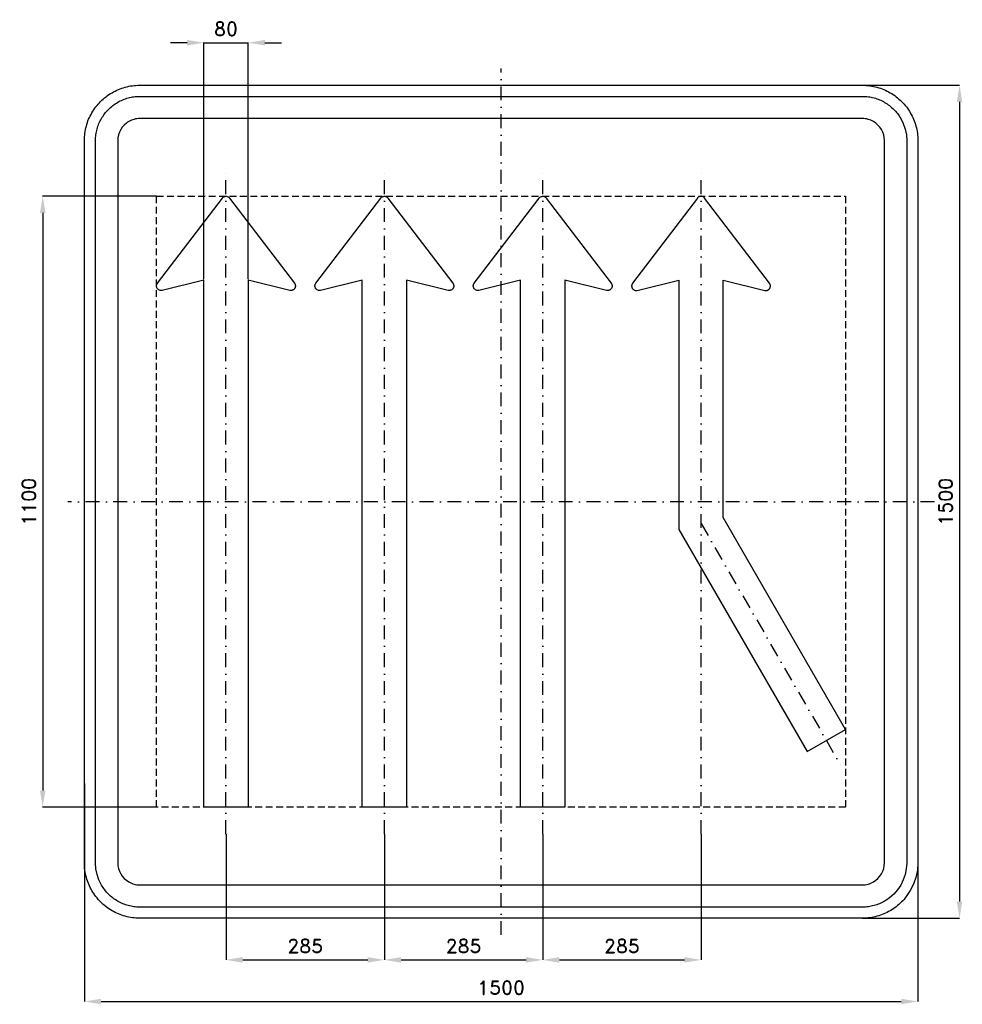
# Model space of a CAD drawing. Header units: millimetres. Extents: x -866 to 830, y -905 to 868.
import ezdxf

# ---------------------------------------------------------------- set-up
doc = ezdxf.new("R2010")
doc.units = ezdxf.units.MM
doc.header["$LTSCALE"] = 5
doc.linetypes.add('ČERCHOVANÁX2', pattern=[2, 1, -0.5, 0, -0.5])
doc.linetypes.add('ČÁRKOVANÁX2', pattern=[1.5, 1, -0.5])
doc.layers.add('Kóty', color=2, linetype='Continuous')
doc.layers.add('Značka', color=7, linetype='Continuous')
doc.styles.get("Standard").update_dxf_attribs({"font": 'romand.shx', "height": 25})
doc.dimstyles.get("Standard").update_dxf_attribs({"dimtxt": 25, "dimasz": 30, "dimexe": 0.18, "dimexo": 0.0625, "dimgap": 12.5, "dimtad": 1, "dimdec": 0, "dimzin": 0, "dimdsep": 46, "dimtxsty": 'Standard', "dimcen": 0.09, "dimadec": 0, "dimazin": 0, "dimtfac": 1, "dimtdec": 0, "dimtofl": 0, "dimtmove": 0, "dimatfit": 3, "dimfxl": 1, "dimtolj": 1, "dimtzin": 0, "dimarcsym": 0})

# ---------------------------------------------------------------- blocks, each defined once
blk = doc.blocks.new('*D0')
at = {"layer": 'Defpoints', "color": 0, "transparency": 16777216}
for p in [(-750, -507.4), (750, -603.9), (750, -900)]:
    blk.add_point(p, dxfattribs=at)
at = {"layer": 'Kóty', "color": 0, "lineweight": -2, "transparency": 16777216}
for p, q in [((-750, -507.5), (-750, -900.2)), ((750, -603.9), (750, -900.2)), ((-720, -900), (720, -900))]:
    blk.add_line(p, q, dxfattribs=at)
at = {"layer": 'Kóty', "color": 0, "transparency": 16777216}
for points in [[(-720, -895), (-720, -905), (-750, -900)], [(720, -895), (720, -905), (750, -900)]]:
    blk.add_solid(points, dxfattribs=at)
at = {"layer": 'Kóty', "color": 0, "transparency": 16777216, "insert": (0, -875), "char_height": 25, "attachment_point": 5}
blk.add_mtext('\\A1;1500', dxfattribs=at)
blk = doc.blocks.new('*D1')
at = {"layer": 'Defpoints', "color": 0, "transparency": 16777216}
for p in [(626.7, 750), (650, -750), (825, -750)]:
    blk.add_point(p, dxfattribs=at)
at = {"layer": 'Kóty', "color": 0, "lineweight": -2, "transparency": 16777216}
for p, q in [((626.7, 750), (825.2, 750)), ((825, 720), (825, -720)), ((650.1, -750), (825.2, -750))]:
    blk.add_line(p, q, dxfattribs=at)
at = {"layer": 'Kóty', "color": 0, "transparency": 16777216}
for points in [[(820, 720), (830, 720), (825, 750)], [(820, -720), (830, -720), (825, -750)]]:
    blk.add_solid(points, dxfattribs=at)
at = {"layer": 'Kóty', "color": 0, "transparency": 16777216, "insert": (800, 0), "char_height": 25, "attachment_point": 5, "rotation": 90}
blk.add_mtext('\\A1;1500', dxfattribs=at)
blk = doc.blocks.new('*D2')
at = {"layer": 'Defpoints', "color": 0, "transparency": 16777216}
for p in [(-620.04, 550), (-825, -550), (-620.04, -550)]:
    blk.add_point(p, dxfattribs=at)
at = {"layer": 'Kóty', "color": 0, "lineweight": -2, "transparency": 16777216}
for p, q in [((-620.1025, 550), (-825.18, 550)), ((-825, 520), (-825, -520)), ((-620.1025, -550), (-825.18, -550))]:
    blk.add_line(p, q, dxfattribs=at)
at = {"layer": 'Kóty', "color": 0, "transparency": 16777216}
for points in [[(-830, 520), (-820, 520), (-825, 550)], [(-830, -520), (-820, -520), (-825, -550)]]:
    blk.add_solid(points, dxfattribs=at)
at = {"layer": 'Kóty', "color": 0, "transparency": 16777216, "insert": (-850, 0), "char_height": 25, "attachment_point": 5, "rotation": 90}
blk.add_mtext('\\A1;1100', dxfattribs=at)
blk = doc.blocks.new('*D3')
at = {"layer": 'Defpoints', "color": 0, "transparency": 16777216}
for p in [(-455.2, 826.6), (-535.2, 400.8), (-455.2, 400.8)]:
    blk.add_point(p, dxfattribs=at)
at = {"layer": 'Kóty', "color": 0, "lineweight": -2, "transparency": 16777216}
for p, q in [((-565.2, 826.6), (-595.2, 826.6)), ((-535.2, 400.9), (-535.2, 826.8)), ((-455.2, 400.9), (-455.2, 826.8)), ((-425.2, 826.6), (-395.2, 826.6))]:
    blk.add_line(p, q, dxfattribs=at)
at = {"layer": 'Kóty', "color": 0, "transparency": 16777216}
for points in [[(-565.2, 831.6), (-565.2, 821.6), (-535.2, 826.6)], [(-425.2, 831.6), (-425.2, 821.6), (-455.2, 826.6)]]:
    blk.add_solid(points, dxfattribs=at)
at = {"layer": 'Kóty', "color": 0, "transparency": 16777216, "insert": (-495.2, 851.6), "char_height": 25, "attachment_point": 5}
blk.add_mtext('\\A1;80', dxfattribs=at)
blk = doc.blocks.new('*D4')
at = {"layer": 'Defpoints', "color": 0, "transparency": 16777216}
for p in [(-210.1, -598.5), (74.9, -598.4), (74.9, -825)]:
    blk.add_point(p, dxfattribs=at)
at = {"layer": 'Kóty', "color": 0, "lineweight": -2, "transparency": 16777216}
for p, q in [((-210.1, -598.6), (-210.1, -825.2)), ((74.9, -598.5), (74.9, -825.2)), ((-180.1, -825), (44.9, -825))]:
    blk.add_line(p, q, dxfattribs=at)
at = {"layer": 'Kóty', "color": 0, "transparency": 16777216}
for points in [[(-180.1, -820), (-180.1, -830), (-210.1, -825)], [(44.9, -820), (44.9, -830), (74.9, -825)]]:
    blk.add_solid(points, dxfattribs=at)
at = {"layer": 'Kóty', "color": 0, "transparency": 16777216, "insert": (-67.6, -800), "char_height": 25, "attachment_point": 5}
blk.add_mtext('\\A1;285', dxfattribs=at)
blk = doc.blocks.new('*D5')
at = {"layer": 'Defpoints', "color": 0, "transparency": 16777216}
for p in [(-495.1, -598.4), (-210.1, -598.6), (-210.1, -825)]:
    blk.add_point(p, dxfattribs=at)
at = {"layer": 'Kóty', "color": 0, "lineweight": -2, "transparency": 16777216}
for p, q in [((-495.1, -598.5), (-495.1, -825.2)), ((-210.1, -598.6), (-210.1, -825.2)), ((-465.1, -825), (-240.1, -825))]:
    blk.add_line(p, q, dxfattribs=at)
at = {"layer": 'Kóty', "color": 0, "transparency": 16777216}
for points in [[(-465.1, -820), (-465.1, -830), (-495.1, -825)], [(-240.1, -820), (-240.1, -830), (-210.1, -825)]]:
    blk.add_solid(points, dxfattribs=at)
at = {"layer": 'Kóty', "color": 0, "transparency": 16777216, "insert": (-352.6, -800), "char_height": 25, "attachment_point": 5}
blk.add_mtext('\\A1;285', dxfattribs=at)
blk = doc.blocks.new('*D6')
at = {"layer": 'Defpoints', "color": 0, "transparency": 16777216}
for p in [(74.9, -598.5), (359.9, -598.5), (359.9, -825)]:
    blk.add_point(p, dxfattribs=at)
at = {"layer": 'Kóty', "color": 0, "lineweight": -2, "transparency": 16777216}
for p, q in [((74.9, -598.5), (74.9, -825.2)), ((359.9, -598.5), (359.9, -825.2)), ((104.9, -825), (329.9, -825))]:
    blk.add_line(p, q, dxfattribs=at)
at = {"layer": 'Kóty', "color": 0, "transparency": 16777216}
for points in [[(104.9, -820), (104.9, -830), (74.9, -825)], [(329.9, -820), (329.9, -830), (359.9, -825)]]:
    blk.add_solid(points, dxfattribs=at)
at = {"layer": 'Kóty', "color": 0, "transparency": 16777216, "insert": (217.4, -800), "char_height": 25, "attachment_point": 5}
blk.add_mtext('\\A1;285', dxfattribs=at)

msp = doc.modelspace()

# ---------------------------------------------------------------- linework, layer by layer
at = {"layer": 'Kóty'}
msp.add_lwpolyline([(-535.161, 826.60727), (-455.161, 826.60727)], dxfattribs=at)
at = {"layer": 'Značka', "color": 6, "linetype": 'ČERCHOVANÁX2', "ltscale": 5}
msp.add_line((359.855, -39.28203), (610.42341, -473.27925), dxfattribs=at)
for points in [[(0, -780), (0, 780)], [(-495.145, -598.39273), (-495.145, 601.60727)], [(-210.145, -598.39273), (-210.145, 601.60727)], [(74.855, -598.39273), (74.855, 601.60727)], [(359.855, -598.39273), (359.855, 601.60727)], [(780, 0), (-780, 0)]]:
    msp.add_lwpolyline(points, dxfattribs=at)
at = {"layer": 'Značka', "color": 5}
for points in [[(-650, -750), (-650.39, -749.99883), (-650.79, -749.99692, -0.032183), (-663.7, -749.09245, -0.0354395), (-676.39, -746.45574, -0.036257), (-688.66, -742.3068, -0.0344302), (-700.23, -736.4713, -0.0337135), (-711, -729.2849, -0.034097), (-720.71, -720.7107, -0.0342145), (-729.29, -711.0064, -0.0342268), (-736.47, -700.2266, -0.0340428), (-742.27, -688.6512, -0.0334252), (-746.46, -676.3873, -0.0341747), (-749.14, -663.6918, -0.0367361), (-750, -650.785), (-750, -650.393), (-750, -650), (-750, 650), (-750, 650.39), (-750, 650.79, -0.0321975), (-749.09, 663.7, -0.0354674), (-746.46, 676.39, -0.0363203), (-742.31, 688.66, -0.0344709), (-736.47, 700.23, -0.0337211), (-729.29, 711, -0.0340992), (-720.71, 720.71, -0.0342018), (-711.01, 729.29, -0.0342246), (-700.23, 736.47, -0.0340515), (-688.65, 742.27, -0.0334153), (-676.39, 746.46, -0.0341236), (-663.69, 749.14, -0.0367442), (-650.79, 750), (-650.39, 750), (-650, 750), (650, 750), (650.39, 750), (650.79, 750, -0.0321821), (663.7, 749.09, -0.0354474), (676.39, 746.46, -0.0362719), (688.66, 742.31, -0.0344334), (700.23, 736.47, -0.0337229), (711, 729.28, -0.0340912), (720.71, 720.71, -0.0342207), (729.29, 711.01, -0.0342246), (736.47, 700.23, -0.0340384), (742.27, 688.65, -0.0334249), (746.46, 676.39, -0.034173), (749.14, 663.69, -0.0367364), (750, 650.79), (750, 650.39), (750, 650), (750, -650), (750, -650.393), (750, -650.785), (749.09, -663.6978), (746.46, -676.3873), (742.31, -688.6591), (736.47, -700.2266), (729.28, -711.0042, -0.0341063), (720.71, -720.7107, -0.0342027), (711.01, -729.2931, -0.034227), (700.23, -736.4713, -0.0340442), (688.65, -742.2651, -0.0334113), (676.39, -746.45574, -0.0341218), (663.69, -749.13547, -0.0367434), (650.79, -749.99692), (650.39, -749.99892), (650, -750), (-650, -750)], [(-650, -730), (-650.31, -729.9991), (-650.63, -729.9975, -0.0321839), (-660.96, -729.274, -0.035448), (-671.11, -727.1646, -0.0362817), (-680.93, -723.8454, -0.0344216), (-690.18, -719.1771, -0.0337453), (-698.8, -713.4279, -0.0341022), (-706.57, -706.5685, -0.034186), (-713.43, -698.8051, -0.0342028), (-719.18, -690.1812), (-723.81, -680.921), (-727.16, -671.1098), (-729.31, -660.9534), (-730, -650.628), (-730, -650.314), (-730, -650), (-730, 650), (-730, 650.31), (-730, 650.63, -0.0321794), (-729.27, 660.96, -0.0354889), (-727.16, 671.11, -0.0362814), (-723.85, 680.93, -0.0344198), (-719.18, 690.18, -0.033728), (-713.43, 698.8, -0.0340731), (-706.57, 706.57, -0.0342387), (-698.81, 713.43, -0.0341991), (-690.18, 719.18, -0.0340344), (-680.92, 723.81, -0.0334143), (-671.11, 727.16, -0.0341236), (-660.95, 729.31, -0.0367402), (-650.63, 730), (-650.31, 730), (-650, 730), (650, 730), (650.31, 730), (650.63, 730, -0.032183), (660.96, 729.27, -0.0354467), (671.11, 727.16, -0.0362744), (680.93, 723.85, -0.0344144), (690.18, 719.18, -0.033745), (698.8, 713.43, -0.0340968), (706.57, 706.57, -0.0341871), (713.43, 698.81, -0.0342063), (719.18, 690.18), (723.81, 680.92), (727.16, 671.11), (729.31, 660.95), (730, 650.63), (730, 650.31), (730, 650), (730, -650), (730, -650.314), (730, -650.628), (729.27, -660.9582), (727.16, -671.1098), (723.85, -680.9273), (719.18, -690.1812), (713.43, -698.8034), (706.57, -706.5685), (698.81, -713.4345, -0.0342057), (690.18, -719.1771, -0.0340314), (680.92, -723.8121, -0.0334215), (671.11, -727.1646, -0.0341218), (660.95, -729.3084, -0.0367439), (650.63, -729.9975), (650.31, -729.9991), (650, -730), (-650, -730)], [(-650, -690), (650, -690), (650.16, -689.9995), (650.31, -689.9988, 0.0321848), (655.48, -689.637, 0.0354594), (660.55, -688.5823, 0.0362767), (665.46, -686.9227), (670.09, -684.5885), (674.4, -681.714), (678.28, -678.2843), (681.72, -674.4026), (684.59, -670.0906), (686.91, -665.4605), (688.58, -660.5549), (689.65, -655.4767), (690, -650.314), (690, -650.157), (690, -650), (690, 650), (690, 650.16), (690, 650.31), (689.64, 655.48), (688.58, 660.55), (686.92, 665.46), (684.59, 670.09), (681.71, 674.4), (678.28, 678.28), (674.4, 681.72), (670.09, 684.59), (665.46, 686.91, 0.0334086), (660.55, 688.58, 0.0341855), (655.48, 689.65, 0.0367465), (650.31, 690), (650.16, 690), (650, 690), (-650, 690), (-650.16, 690), (-650.31, 690, 0.0321848), (-655.48, 689.64, 0.0354579), (-660.55, 688.58, 0.0362712), (-665.46, 686.92, 0.0343823), (-670.09, 684.59, 0.0336505), (-674.4, 681.71), (-678.28, 678.28), (-681.72, 674.4), (-684.59, 670.09), (-686.91, 665.46), (-688.58, 660.55), (-689.65, 655.48), (-690, 650.31), (-690, 650.16), (-690, 650), (-690, -650), (-690, -650.157), (-690, -650.314), (-689.64, -655.4791), (-688.58, -660.5549), (-686.92, -665.4636), (-684.59, -670.0906), (-681.71, -674.4017), (-678.28, -678.2843), (-674.4, -681.7172), (-670.09, -684.5885), (-665.46, -686.9061, 0.0334044), (-660.55, -688.5823, 0.0341611), (-655.48, -689.6542, 0.0367494), (-650.31, -689.9988), (-650.16, -689.9996), (-650, -690)]]:
    msp.add_lwpolyline(points, format="xyb", dxfattribs=at)
for points in [[(-455.15, 399.2), (-455.15, -550), (-535.14, -550), (-535.14, 375.2), (-535.16, 375.2), (-535.16, 399.2), (-610.12, 380.66), (-610.21, 380.63), (-610.31, 380.61), (-610.53, 380.57), (-610.76, 380.53), (-611.8, 380.42), (-612.85, 380.46), (-613.88, 380.63), (-614.88, 380.94), (-615.83, 381.37), (-616.72, 381.93), (-617.53, 382.59), (-618.24, 383.36), (-618.85, 384.21), (-619.34, 385.14), (-619.71, 386.12), (-619.72, 386.17), (-619.74, 386.22), (-619.79, 386.43), (-619.84, 386.63), (-619.89, 386.89), (-619.94, 387.14), (-619.98, 387.4), (-620.01, 387.66), (-620.03, 387.92), (-620.04, 388.18), (-620.05, 388.45), (-620.04, 388.71), (-620.03, 388.97), (-620, 389.23), (-619.97, 389.49), (-619.93, 389.75), (-619.89, 390.01), (-619.83, 390.26), (-619.77, 390.52), (-619.69, 390.77), (-619.61, 391.02), (-619.52, 391.26), (-619.43, 391.51), (-619.32, 391.75), (-619.24, 391.94), (-619.14, 392.13), (-619.12, 392.18), (-619.09, 392.22), (-618.53, 393.1), (-618.47, 393.18), (-618.41, 393.27), (-501.52, 546.84), (-501.47, 546.92), (-501.41, 546.99), (-500.83, 547.65), (-500.17, 548.23), (-499.32, 548.84), (-498.38, 549.32), (-497.4, 549.68), (-496.38, 549.9), (-495.34, 550), (-494.29, 549.95), (-493.26, 549.77), (-492.26, 549.45), (-491.32, 549.01), (-490.43, 548.45), (-489.63, 547.78), (-488.92, 547.01), (-488.86, 546.92), (-488.79, 546.84), (-371.91, 393.27), (-371.85, 393.19), (-371.8, 393.11), (-371.67, 392.93), (-371.54, 392.73), (-371.03, 391.82), (-371.01, 391.78), (-370.99, 391.73), (-370.9, 391.54), (-370.82, 391.34), (-370.73, 391.09), (-370.65, 390.84), (-370.57, 390.59), (-370.51, 390.34), (-370.45, 390.09), (-370.4, 389.83), (-370.35, 389.58), (-370.32, 389.32), (-370.3, 389.06), (-370.29, 388.79), (-370.28, 388.53), (-370.28, 388.27), (-370.28, 388.01), (-370.3, 387.74), (-370.33, 387.48), (-370.37, 387.22), (-370.41, 386.96), (-370.46, 386.7), (-370.52, 386.45), (-370.59, 386.2), (-370.67, 385.95), (-370.75, 385.7), (-370.84, 385.46), (-370.95, 385.22), (-371.06, 384.98), (-371.17, 384.74), (-371.3, 384.51), (-371.43, 384.28), (-371.54, 384.11), (-371.65, 383.93), (-371.68, 383.89), (-371.71, 383.84), (-372.37, 383.03), (-373.12, 382.3), (-373.97, 381.68), (-374.88, 381.17), (-375.86, 380.8), (-376.87, 380.54), (-377.91, 380.43), (-378.96, 380.44), (-379.99, 380.61), (-380.1, 380.63), (-380.2, 380.66), (-455.15, 399.2)], [(-170.15, 399.2), (-170.15, -550), (-250.15, -550), (-250.15, 375.2), (-250.17, 375.2), (-250.17, 399.2), (-325.13, 380.66), (-325.22, 380.63), (-325.31, 380.61), (-325.54, 380.57), (-325.77, 380.53), (-326.81, 380.42), (-327.86, 380.46), (-328.89, 380.63), (-329.89, 380.94), (-330.84, 381.37), (-331.73, 381.93), (-332.54, 382.59), (-333.25, 383.36), (-333.86, 384.21), (-334.35, 385.14), (-334.72, 386.12), (-334.73, 386.17), (-334.74, 386.22), (-334.8, 386.43), (-334.85, 386.63), (-334.9, 386.89), (-334.95, 387.14), (-334.99, 387.4), (-335.02, 387.66), (-335.04, 387.92), (-335.05, 388.18), (-335.05, 388.45), (-335.05, 388.71), (-335.03, 388.97), (-335.01, 389.23), (-334.98, 389.49), (-334.94, 389.75), (-334.9, 390.01), (-334.84, 390.26), (-334.77, 390.52), (-334.7, 390.77), (-334.62, 391.02), (-334.53, 391.26), (-334.43, 391.51), (-334.33, 391.75), (-334.24, 391.94), (-334.15, 392.13), (-334.12, 392.18), (-334.1, 392.22), (-333.54, 393.1), (-333.48, 393.18), (-333.42, 393.27), (-216.53, 546.84), (-216.47, 546.92), (-216.42, 546.99), (-215.83, 547.65), (-215.18, 548.23), (-214.32, 548.84), (-213.39, 549.32), (-212.41, 549.68), (-211.39, 549.9), (-210.35, 550), (-209.3, 549.95), (-208.27, 549.77), (-207.27, 549.45), (-206.32, 549.01), (-205.44, 548.45), (-204.63, 547.78), (-203.93, 547.01), (-203.87, 546.92), (-203.8, 546.84), (-86.92, 393.27), (-86.86, 393.19), (-86.8, 393.11), (-86.67, 392.93), (-86.54, 392.73), (-86.04, 391.82), (-86.02, 391.78), (-85.99, 391.73), (-85.91, 391.54), (-85.83, 391.34), (-85.74, 391.09), (-85.66, 390.84), (-85.58, 390.59), (-85.51, 390.34), (-85.45, 390.09), (-85.4, 389.83), (-85.36, 389.58), (-85.33, 389.32), (-85.31, 389.06), (-85.29, 388.79), (-85.28, 388.53), (-85.28, 388.27), (-85.29, 388.01), (-85.31, 387.74), (-85.34, 387.48), (-85.37, 387.22), (-85.42, 386.96), (-85.47, 386.7), (-85.53, 386.45), (-85.6, 386.2), (-85.67, 385.95), (-85.76, 385.7), (-85.85, 385.46), (-85.95, 385.22), (-86.06, 384.98), (-86.18, 384.74), (-86.3, 384.51), (-86.44, 384.28), (-86.55, 384.11), (-86.66, 383.93), (-86.69, 383.89), (-86.72, 383.84), (-87.38, 383.03), (-88.13, 382.3), (-88.97, 381.68), (-89.89, 381.17), (-90.86, 380.8), (-91.88, 380.54), (-92.92, 380.43), (-93.97, 380.44), (-95, 380.61), (-95.1, 380.63), (-95.21, 380.66), (-170.15, 399.2)], [(114.84, 399.2), (114.84, -550), (34.84, -550), (34.84, 375.2), (34.83, 375.2), (34.83, 399.2), (-40.14, 380.66), (-40.23, 380.63), (-40.32, 380.61), (-40.55, 380.57), (-40.77, 380.53), (-41.82, 380.42), (-42.86, 380.46), (-43.9, 380.63), (-44.89, 380.94), (-45.85, 381.37), (-46.73, 381.93), (-47.54, 382.59), (-48.25, 383.36), (-48.87, 384.21), (-49.35, 385.14), (-49.72, 386.12), (-49.74, 386.17), (-49.75, 386.22), (-49.81, 386.43), (-49.86, 386.63), (-49.91, 386.89), (-49.95, 387.14), (-49.99, 387.4), (-50.02, 387.66), (-50.05, 387.92), (-50.06, 388.18), (-50.06, 388.45), (-50.05, 388.71), (-50.04, 388.97), (-50.02, 389.23), (-49.99, 389.49), (-49.95, 389.75), (-49.9, 390.01), (-49.85, 390.26), (-49.78, 390.52), (-49.71, 390.77), (-49.63, 391.02), (-49.54, 391.26), (-49.44, 391.51), (-49.34, 391.75), (-49.25, 391.94), (-49.16, 392.13), (-49.13, 392.18), (-49.11, 392.22), (-48.55, 393.1), (-48.49, 393.18), (-48.42, 393.27), (68.46, 546.84), (68.52, 546.92), (68.58, 546.99), (69.16, 547.65), (69.82, 548.23), (70.67, 548.84), (71.6, 549.32), (72.58, 549.68), (73.61, 549.9), (74.65, 550), (75.69, 549.95), (76.72, 549.77), (77.72, 549.45), (78.67, 549.01), (79.55, 548.45), (80.36, 547.78), (81.06, 547.01), (81.13, 546.92), (81.19, 546.84), (198.08, 393.27), (198.13, 393.19), (198.19, 393.11), (198.32, 392.93), (198.45, 392.73), (198.96, 391.82), (198.98, 391.78), (199, 391.73), (199.08, 391.54), (199.16, 391.34), (199.25, 391.09), (199.33, 390.84), (199.41, 390.59), (199.48, 390.34), (199.54, 390.09), (199.59, 389.83), (199.63, 389.58), (199.66, 389.32), (199.69, 389.06), (199.7, 388.79), (199.71, 388.53), (199.71, 388.27), (199.7, 388.01), (199.68, 387.74), (199.66, 387.48), (199.62, 387.22), (199.58, 386.96), (199.52, 386.7), (199.46, 386.45), (199.4, 386.2), (199.32, 385.95), (199.23, 385.7), (199.14, 385.46), (199.04, 385.22), (198.93, 384.98), (198.81, 384.74), (198.69, 384.51), (198.56, 384.28), (198.45, 384.11), (198.33, 383.93), (198.3, 383.89), (198.27, 383.84), (197.62, 383.03), (196.86, 382.3), (196.02, 381.68), (195.1, 381.17), (194.13, 380.8), (193.11, 380.54), (192.07, 380.43), (191.02, 380.44), (189.99, 380.61), (189.89, 380.63), (189.79, 380.66), (114.84, 399.2)], [(319.84, -50.013), (550.76, -449.991), (620.04, -409.992), (399.83, -28.577), (399.83, 399.2), (474.78, 380.66), (474.88, 380.63), (474.98, 380.61), (475.03, 380.6), (475.09, 380.59), (475.29, 380.55), (475.5, 380.51), (475.76, 380.47), (476.02, 380.44), (476.28, 380.43), (476.54, 380.42), (476.8, 380.42), (477.06, 380.43), (477.33, 380.45), (477.59, 380.47), (477.85, 380.5), (478.11, 380.54), (478.36, 380.6), (478.62, 380.66), (478.87, 380.73), (479.12, 380.8), (479.37, 380.89), (479.61, 380.97), (479.86, 381.07), (480.1, 381.17), (480.33, 381.29), (480.56, 381.41), (480.79, 381.55), (481.01, 381.68), (481.23, 381.83), (481.44, 381.98), (481.65, 382.14), (481.86, 382.3), (482.06, 382.48), (482.25, 382.66), (482.43, 382.84), (482.61, 383.03), (482.78, 383.23), (482.95, 383.43), (483.11, 383.63), (483.27, 383.84), (483.41, 384.06), (483.55, 384.28), (483.68, 384.51), (483.8, 384.74), (483.92, 384.98), (484.03, 385.22), (484.13, 385.46), (484.23, 385.7), (484.31, 385.95), (484.39, 386.2), (484.46, 386.45), (484.51, 386.7), (484.57, 386.96), (484.61, 387.22), (484.65, 387.48), (484.68, 387.74), (484.69, 388.01), (484.7, 388.27), (484.7, 388.53), (484.69, 388.79), (484.68, 389.06), (484.66, 389.32), (484.62, 389.58), (484.58, 389.83), (484.53, 390.09), (484.47, 390.34), (484.4, 390.59), (484.33, 390.84), (484.24, 391.09), (484.15, 391.34), (484.06, 391.58), (483.95, 391.82), (483.83, 392.06), (483.71, 392.29), (483.61, 392.47), (483.5, 392.65), (483.47, 392.69), (483.44, 392.73), (483.31, 392.93), (483.18, 393.11), (483.12, 393.19), (483.07, 393.27), (366.18, 546.84), (366.12, 546.92), (366.05, 547.01), (365.35, 547.78), (364.55, 548.45), (363.66, 549.01), (362.71, 549.45), (361.72, 549.77), (360.69, 549.95), (359.64, 550), (358.6, 549.9), (357.58, 549.68), (356.59, 549.32), (355.66, 548.84), (354.81, 548.23), (354.15, 547.65), (353.57, 546.99), (353.51, 546.92), (353.45, 546.84), (236.57, 393.27), (236.51, 393.18), (236.44, 393.1), (236.41, 393.06), (236.38, 393.02), (236.26, 392.85), (236.15, 392.67), (236.01, 392.45), (235.89, 392.22), (235.77, 391.99), (235.65, 391.75), (235.55, 391.51), (235.46, 391.26), (235.37, 391.02), (235.28, 390.77), (235.21, 390.52), (235.15, 390.26), (235.09, 390.01), (235.04, 389.75), (235.01, 389.49), (234.98, 389.23), (234.95, 388.97), (234.94, 388.71), (234.93, 388.45), (234.94, 388.18), (234.95, 387.92), (234.97, 387.66), (235, 387.4), (235.04, 387.14), (235.08, 386.89), (235.14, 386.63), (235.2, 386.38), (235.27, 386.12), (235.35, 385.87), (235.44, 385.63), (235.53, 385.38), (235.64, 385.14), (235.75, 384.91), (235.87, 384.67), (235.97, 384.49), (236.07, 384.3), (236.1, 384.26), (236.13, 384.21), (236.74, 383.36), (237.45, 382.59), (238.26, 381.93), (239.14, 381.37), (240.1, 380.94), (241.1, 380.63), (242.13, 380.46), (243.18, 380.42), (244.22, 380.53), (244.45, 380.57), (244.67, 380.61), (244.76, 380.63), (244.86, 380.66), (319.82, 399.2), (319.82, 375.2), (319.84, 375.2), (319.84, -50.013)]]:
    msp.add_lwpolyline(points, dxfattribs=at)
at = {"layer": 'Značka', "color": 6, "linetype": 'ČÁRKOVANÁX2', "ltscale": 2.5}
msp.add_lwpolyline([(-620.04, -550), (-620.04, 550), (620.04, 550), (620.04, -550), (-620.04, -550)], dxfattribs=at)

# ---------------------------------------------------------------- dimensions: what is measured, and where the dimension line sits
at = {"layer": 'Kóty'}
for base, p1, p2, picture, middle in [((-455.161, 826.60727), (-535.161, 400.81727), (-455.161, 400.81727), '*D3', (-495.161, 851.60727)), ((-210.145, -825), (-495.145, -598.39273), (-210.145, -598.58023), '*D5', (-352.645, -800)), ((74.855, -825), (-210.145, -598.51773), (74.855, -598.39273), '*D4', (-67.645, -800)), ((359.855, -825), (74.855, -598.45523), (359.855, -598.45523), '*D6', (217.355, -800))]:
    dim = msp.add_linear_dim(base=base, p1=p1, p2=p2, dimstyle='Standard', dxfattribs=at)
    dim.commit()
    dim.dimension.update_dxf_attribs({"geometry": picture, "text_midpoint": middle})
for base, p1, p2, picture, middle in [((825, -750), (626.65279, 750), (650, -750), '*D1', (800, 0)), ((-825, -550), (-620.04, 550), (-620.04, -550), '*D2', (-850, 0))]:
    dim = msp.add_linear_dim(base=base, p1=p1, p2=p2, angle=90, dimstyle='Standard', dxfattribs=at)
    dim.commit()
    dim.dimension.update_dxf_attribs({"geometry": picture, "text_midpoint": middle})
dim = msp.add_linear_dim(base=(750, -900), p1=(-750, -507.4144), p2=(750, -603.8615), text='1500', dimstyle='Standard', dxfattribs=at)
dim.commit()
dim.dimension.update_dxf_attribs({"geometry": '*D0', "text_midpoint": (0, -875)})

doc.saveas('drawing.dxf')
